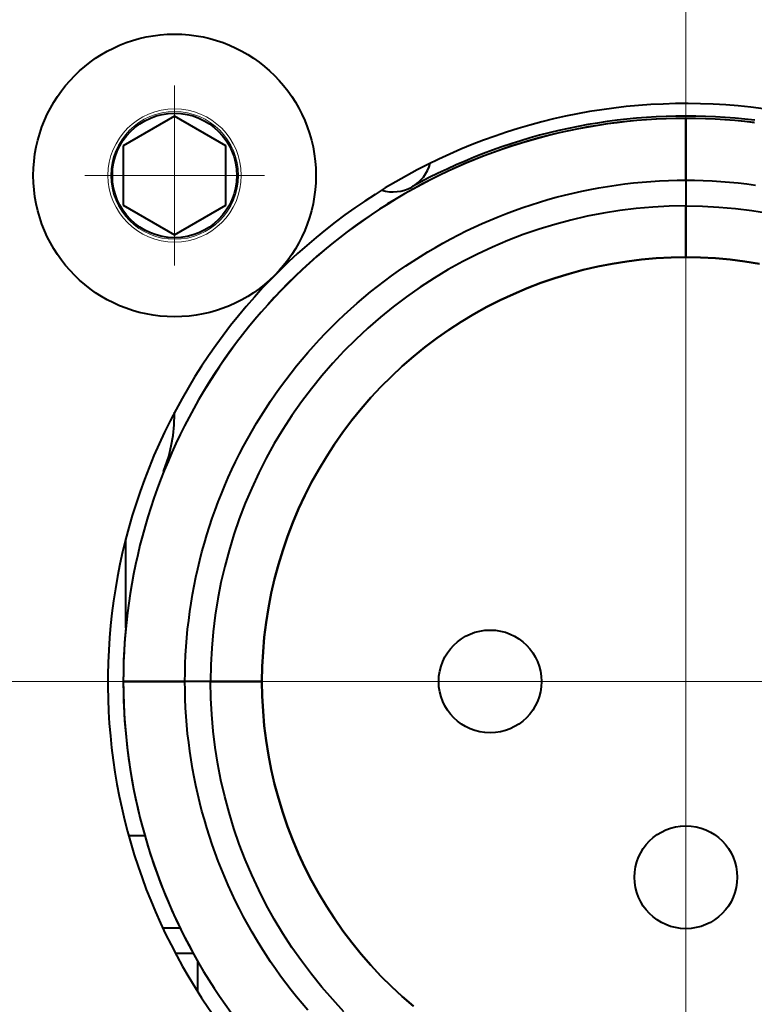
# Model space of a CAD drawing. Header units: millimetres. Extents: x 0 to 420, y -2 to 296.
# Tile 25 of 34: x 177 to 191, y 174 to 194. Entities that reach past the tile are written whole.
import ezdxf
from ezdxf.enums import TextEntityAlignment as Align
from ezdxf.lldxf.tags import DXFTag

# ---------------------------------------------------------------- set-up
doc = ezdxf.new("R2010")
doc.units = ezdxf.units.MM
for name, color, linetype in [('__NAS04_PROGETTI', 7, 'Continuous'), ('Default', 7, 'Continuous'), ('DV1_Predefinito', 7, 'Continuous'), ('ME001036.00.04', 7, 'Continuous'), ('VI000289', 7, 'Continuous')]:
    doc.layers.add(name, color=color, linetype=linetype)
doc.styles.add('SEACAD_Solid_Edge_ISO', font='txt')
doc.styles.add('SEACAD_Solid_Edge_ISOI', font='seisoi.ttf')
tags = doc.linetypes.add('CENTER2', pattern=[28.575, 19.05, -3.175, 3.175, -3.175]).pattern_tags.tags
tags[10:11] = [DXFTag(74, 4), DXFTag(75, 0), DXFTag(340, '0'), DXFTag(46, 0.0), DXFTag(50, 0.0), DXFTag(44, 0.0), DXFTag(45, 0.0)]
tags[8:9] = [DXFTag(74, 4), DXFTag(75, 0), DXFTag(340, '0'), DXFTag(46, 0.0), DXFTag(50, 0.0), DXFTag(44, 0.0), DXFTag(45, 0.0)]
tags[6:7] = [DXFTag(74, 4), DXFTag(75, 0), DXFTag(340, '0'), DXFTag(46, 0.0), DXFTag(50, 0.0), DXFTag(44, 0.0), DXFTag(45, 0.0)]
tags[4:5] = [DXFTag(74, 4), DXFTag(75, 0), DXFTag(340, '0'), DXFTag(46, 0.0), DXFTag(50, 0.0), DXFTag(44, 0.0), DXFTag(45, 0.0)]
doc.dimstyles.new('ISO', dxfattribs={"dimtxt": 3.5, "dimasz": 3.5, "dimexe": 1.75, "dimexo": 0, "dimgap": 0.875, "dimtad": 1, "dimtxsty": 'SEACAD_Solid_Edge_ISO', "dimblk1": '_SE_FILLED', "dimblk2": '_SE_FILLED', "dimsah": 1, "dimcen": 1.75, "dimadec": 1, "dimazin": 0, "dimtfac": 0.5, "dimtdec": 3, "dimtmove": 0, "dimatfit": 3, "dimfxl": 1, "dimarcsym": 0})

# ---------------------------------------------------------------- blocks, each defined once
blk = doc.blocks.new('SE')
at = {"layer": '__NAS04_PROGETTI', "color": 7, "linetype": 'Continuous', "lineweight": 40}
for p, q in [((188.444, 191.554), (188.255, 191.525)), ((188.635, 191.579), (188.444, 191.554)), ((188.639, 191.533), (188.449, 191.508)), ((188.641, 191.531), (188.451, 191.506)), ((188.826, 191.6), (188.635, 191.579)), ((188.829, 191.554), (188.639, 191.533)), ((188.831, 191.553), (188.641, 191.531)), ((189.017, 191.619), (188.826, 191.6)), ((189.019, 191.573), (188.829, 191.554)), ((189.021, 191.571), (188.831, 191.553)), ((189.208, 191.634), (189.017, 191.619)), ((189.209, 191.588), (189.019, 191.573)), ((189.211, 191.586), (189.021, 191.571)), ((189.4, 191.646), (189.208, 191.634)), ((189.4, 191.599), (189.209, 191.588)), ((189.402, 191.598), (189.211, 191.586)), ((189.591, 191.654), (189.4, 191.646)), ((189.591, 191.608), (189.4, 191.599)), ((189.593, 191.606), (189.402, 191.598)), ((189.783, 191.659), (189.591, 191.654)), ((189.782, 191.613), (189.591, 191.608)), ((189.784, 191.611), (189.593, 191.606)), ((189.973, 191.614), (189.782, 191.613)), ((189.975, 191.661), (189.783, 191.659)), ((189.975, 191.613), (189.784, 191.611)), ((190.164, 191.613), (189.973, 191.614)), ((190.167, 191.659), (189.975, 191.661)), ((190.166, 191.611), (189.975, 191.613)), ((189.975, 191.613), (189.975, 190.413)), ((189.975, 190.413), (189.975, 191.613)), ((190.355, 191.608), (190.164, 191.613)), ((190.357, 191.606), (190.166, 191.611)), ((190.359, 191.654), (190.167, 191.659)), ((190.546, 191.599), (190.355, 191.608)), ((190.548, 191.598), (190.357, 191.606)), ((190.551, 191.646), (190.359, 191.654)), ((190.737, 191.588), (190.546, 191.599)), ((190.739, 191.586), (190.548, 191.598)), ((190.742, 191.634), (190.551, 191.646)), ((190.928, 191.573), (190.737, 191.588)), ((190.929, 191.571), (190.739, 191.586)), ((190.934, 191.619), (190.742, 191.634)), ((191.118, 191.554), (190.928, 191.573)), ((191.12, 191.553), (190.929, 191.571)), ((191.125, 191.6), (190.934, 191.619)), ((191.308, 191.533), (191.118, 191.554)), ((191.31, 191.531), (191.12, 191.553)), ((191.315, 191.579), (191.125, 191.6)), ((187.501, 191.379), (187.314, 191.334)), ((187.689, 191.42), (187.501, 191.379)), ((187.697, 191.375), (187.51, 191.334)), ((187.698, 191.373), (187.512, 191.332)), ((187.877, 191.459), (187.689, 191.42)), ((187.884, 191.413), (187.697, 191.375)), ((187.886, 191.411), (187.698, 191.373)), ((188.065, 191.494), (187.877, 191.459)), ((188.072, 191.448), (187.884, 191.413)), ((188.074, 191.446), (187.886, 191.411)), ((188.255, 191.525), (188.065, 191.494)), ((188.26, 191.479), (188.072, 191.448)), ((188.262, 191.478), (188.074, 191.446)), ((188.449, 191.508), (188.26, 191.479)), ((188.451, 191.506), (188.262, 191.478)), ((186.76, 191.18), (186.577, 191.122)), ((186.944, 191.235), (186.76, 191.18)), ((186.955, 191.19), (186.772, 191.136)), ((186.957, 191.188), (186.774, 191.134)), ((187.129, 191.286), (186.944, 191.235)), ((187.139, 191.241), (186.955, 191.19)), ((187.141, 191.24), (186.957, 191.188)), ((187.314, 191.334), (187.129, 191.286)), ((187.324, 191.289), (187.139, 191.241)), ((187.326, 191.287), (187.141, 191.24)), ((187.51, 191.334), (187.324, 191.289)), ((187.512, 191.332), (187.326, 191.287)), ((186.214, 190.997), (186.034, 190.93)), ((186.395, 191.061), (186.214, 190.997)), ((186.408, 191.018), (186.228, 190.954)), ((186.41, 191.016), (186.23, 190.952)), ((186.577, 191.122), (186.395, 191.061)), ((186.59, 191.078), (186.408, 191.018)), ((186.591, 191.077), (186.41, 191.016)), ((186.772, 191.136), (186.59, 191.078)), ((186.774, 191.134), (186.591, 191.077)), ((185.678, 190.786), (185.502, 190.71)), ((185.855, 190.86), (185.678, 190.786)), ((185.871, 190.817), (185.695, 190.744)), ((185.873, 190.815), (185.697, 190.742)), ((186.034, 190.93), (185.855, 190.86)), ((186.049, 190.887), (185.871, 190.817)), ((186.051, 190.885), (185.873, 190.815)), ((186.228, 190.954), (186.049, 190.887)), ((186.23, 190.952), (186.051, 190.885)), ((185.327, 190.63), (185.154, 190.548)), ((185.346, 190.588), (185.173, 190.506)), ((185.347, 190.587), (185.175, 190.504)), ((185.502, 190.71), (185.327, 190.63)), ((185.52, 190.668), (185.346, 190.588)), ((185.521, 190.666), (185.347, 190.587)), ((185.695, 190.744), (185.52, 190.668)), ((185.697, 190.742), (185.521, 190.666)), ((184.982, 190.462), (184.653, 190.287)), ((185.002, 190.421), (184.833, 190.333)), ((185.004, 190.419), (184.834, 190.331)), ((185.154, 190.548), (184.982, 190.462)), ((185.173, 190.506), (185.002, 190.421)), ((185.175, 190.504), (185.004, 190.419)), ((189.125, 190.376), (189.295, 190.389)), ((189.295, 190.389), (189.465, 190.399)), ((189.465, 190.399), (189.635, 190.407)), ((189.635, 190.407), (189.805, 190.411)), ((189.805, 190.411), (189.975, 190.413)), ((189.975, 190.413), (190.145, 190.411)), ((189.975, 190.413), (189.975, 188.913)), ((189.975, 190.413), (189.975, 188.913)), ((190.145, 190.411), (190.315, 190.407)), ((190.315, 190.407), (190.485, 190.399)), ((190.485, 190.399), (190.655, 190.389)), ((190.655, 190.389), (190.825, 190.376)), ((184.665, 190.241), (184.498, 190.147)), ((184.666, 190.24), (184.5, 190.146)), ((184.833, 190.333), (184.665, 190.241)), ((184.834, 190.331), (184.666, 190.24)), ((187.782, 190.163), (187.948, 190.2)), ((187.948, 190.2), (188.115, 190.234)), ((188.115, 190.234), (188.282, 190.265)), ((188.282, 190.265), (188.45, 190.293)), ((188.45, 190.293), (188.618, 190.318)), ((188.618, 190.318), (188.787, 190.34)), ((188.787, 190.34), (188.956, 190.359)), ((188.956, 190.359), (189.125, 190.376)), ((190.825, 190.376), (190.994, 190.359)), ((190.994, 190.359), (191.163, 190.34)), ((191.163, 190.34), (191.332, 190.318)), ((184.334, 190.05), (184.171, 189.95)), ((184.335, 190.049), (184.172, 189.949)), ((184.498, 190.147), (184.334, 190.05)), ((184.5, 190.146), (184.335, 190.049)), ((187.124, 189.987), (187.288, 190.035)), ((187.288, 190.035), (187.452, 190.08)), ((187.452, 190.08), (187.616, 190.123)), ((187.616, 190.123), (187.782, 190.163)), ((184.01, 189.848), (183.85, 189.742)), ((184.011, 189.846), (183.852, 189.741)), ((184.171, 189.95), (184.01, 189.848)), ((184.172, 189.949), (184.011, 189.846)), ((186.481, 189.765), (186.64, 189.825)), ((186.64, 189.825), (186.801, 189.881)), ((186.801, 189.881), (186.962, 189.935)), ((186.962, 189.935), (187.124, 189.987)), ((188.688, 189.823), (188.369, 189.772)), ((189.008, 189.862), (188.688, 189.823)), ((189.33, 189.89), (189.008, 189.862)), ((189.652, 189.907), (189.33, 189.89)), ((189.975, 189.913), (189.652, 189.907)), ((189.975, 188.913), (189.975, 189.913)), ((189.975, 189.913), (190.298, 189.907)), ((189.975, 188.913), (189.975, 189.913)), ((190.298, 189.907), (190.62, 189.89)), ((190.62, 189.89), (190.942, 189.862)), ((190.942, 189.862), (191.262, 189.823)), ((191.262, 189.823), (191.581, 189.772)), ((183.693, 189.634), (183.537, 189.523)), ((183.694, 189.632), (183.539, 189.521)), ((183.85, 189.742), (183.693, 189.634)), ((183.852, 189.741), (183.694, 189.632)), ((186.009, 189.57), (186.165, 189.638)), ((186.165, 189.638), (186.323, 189.703)), ((186.323, 189.703), (186.481, 189.765)), ((187.737, 189.638), (187.425, 189.554)), ((188.052, 189.71), (187.737, 189.638)), ((188.369, 189.772), (188.052, 189.71)), ((183.537, 189.523), (183.383, 189.409)), ((183.539, 189.521), (183.385, 189.408)), ((185.549, 189.35), (185.701, 189.426)), ((185.701, 189.426), (185.855, 189.499)), ((185.855, 189.499), (186.009, 189.57)), ((187.117, 189.46), (186.811, 189.355)), ((187.425, 189.554), (187.117, 189.46)), ((183.232, 189.293), (183.082, 189.174)), ((183.234, 189.291), (183.084, 189.172)), ((183.383, 189.409), (183.232, 189.293)), ((183.385, 189.408), (183.234, 189.291)), ((185.248, 189.19), (185.398, 189.271)), ((185.398, 189.271), (185.549, 189.35)), ((186.51, 189.239), (186.213, 189.113)), ((186.811, 189.355), (186.51, 189.239)), ((182.935, 189.052), (182.789, 188.928)), ((182.937, 189.051), (182.791, 188.927)), ((183.082, 189.174), (182.935, 189.052)), ((183.084, 189.172), (182.937, 189.051)), ((184.953, 189.02), (185.1, 189.106)), ((185.1, 189.106), (185.248, 189.19)), ((186.213, 189.113), (185.92, 188.976)), ((182.789, 188.928), (182.646, 188.802)), ((182.791, 188.927), (182.648, 188.8)), ((182.779, 188.919), (182.781, 188.918)), ((184.665, 188.84), (184.808, 188.931)), ((184.808, 188.931), (184.953, 189.02)), ((185.92, 188.976), (185.633, 188.83)), ((189.113, 188.867), (188.827, 188.832)), ((188.827, 188.832), (189.113, 188.867)), ((189.4, 188.893), (189.113, 188.867)), ((189.113, 188.867), (189.4, 188.893)), ((189.687, 188.908), (189.4, 188.893)), ((189.4, 188.893), (189.687, 188.908)), ((189.975, 188.913), (189.687, 188.908)), ((189.687, 188.908), (189.975, 188.913)), ((189.975, 188.913), (190.263, 188.908)), ((190.263, 188.908), (189.975, 188.913)), ((190.263, 188.908), (190.551, 188.893)), ((190.551, 188.893), (190.263, 188.908)), ((190.551, 188.893), (190.837, 188.867)), ((190.837, 188.867), (190.551, 188.893)), ((190.837, 188.867), (191.123, 188.832)), ((191.123, 188.832), (190.837, 188.867)), ((182.505, 188.673), (182.367, 188.541)), ((182.507, 188.671), (182.369, 188.539)), ((182.646, 188.802), (182.505, 188.673)), ((182.648, 188.8), (182.507, 188.671)), ((184.383, 188.649), (184.523, 188.746)), ((184.523, 188.746), (184.665, 188.84)), ((185.35, 188.673), (185.073, 188.507)), ((185.633, 188.83), (185.35, 188.673)), ((187.979, 188.668), (187.701, 188.593)), ((187.701, 188.593), (187.979, 188.668)), ((188.26, 188.732), (187.979, 188.668)), ((187.979, 188.668), (188.26, 188.732)), ((188.543, 188.787), (188.26, 188.732)), ((188.26, 188.732), (188.543, 188.787)), ((188.827, 188.832), (188.543, 188.787)), ((188.543, 188.787), (188.827, 188.832)), ((191.123, 188.832), (191.408, 188.787)), ((191.408, 188.787), (191.123, 188.832)), ((182.367, 188.541), (182.23, 188.407)), ((182.369, 188.539), (182.232, 188.405)), ((184.107, 188.449), (184.244, 188.551)), ((184.244, 188.551), (184.383, 188.649)), ((185.073, 188.507), (184.803, 188.331)), ((187.426, 188.509), (187.153, 188.415)), ((187.153, 188.415), (187.426, 188.509)), ((187.701, 188.593), (187.426, 188.509)), ((187.426, 188.509), (187.701, 188.593)), ((182.23, 188.407), (182.097, 188.271)), ((182.232, 188.405), (182.098, 188.269)), ((183.839, 188.24), (183.972, 188.346)), ((183.972, 188.346), (184.107, 188.449)), ((184.803, 188.331), (184.538, 188.146)), ((186.885, 188.312), (186.62, 188.199)), ((186.62, 188.199), (186.885, 188.312)), ((187.153, 188.415), (186.885, 188.312)), ((186.885, 188.312), (187.153, 188.415)), ((181.965, 188.132), (181.836, 187.991)), ((181.967, 188.131), (181.838, 187.99)), ((182.097, 188.271), (181.965, 188.132)), ((182.098, 188.269), (181.967, 188.131)), ((183.579, 188.021), (183.708, 188.132)), ((183.708, 188.132), (183.839, 188.24)), ((184.538, 188.146), (184.28, 187.952)), ((186.62, 188.199), (186.359, 188.078)), ((186.359, 188.078), (186.62, 188.199)), ((181.836, 187.991), (181.709, 187.848)), ((181.838, 187.99), (181.711, 187.846)), ((183.326, 187.793), (183.451, 187.908)), ((183.451, 187.908), (183.579, 188.021)), ((184.28, 187.952), (184.029, 187.749)), ((186.102, 187.947), (185.85, 187.807)), ((185.85, 187.807), (186.102, 187.947)), ((186.359, 188.078), (186.102, 187.947)), ((186.102, 187.947), (186.359, 188.078)), ((181.585, 187.703), (181.464, 187.555)), ((181.587, 187.701), (181.465, 187.554)), ((181.709, 187.848), (181.585, 187.703)), ((181.711, 187.846), (181.587, 187.701)), ((181.72, 187.857), (181.719, 187.859)), ((183.202, 187.676), (183.326, 187.793)), ((184.029, 187.749), (183.786, 187.537)), ((185.85, 187.807), (185.603, 187.659)), ((185.603, 187.659), (185.85, 187.807)), ((181.464, 187.555), (181.345, 187.406)), ((181.465, 187.554), (181.346, 187.404)), ((182.962, 187.436), (183.081, 187.557)), ((183.081, 187.557), (183.202, 187.676)), ((183.786, 187.537), (183.55, 187.317)), ((185.603, 187.659), (185.362, 187.502)), ((185.362, 187.502), (185.603, 187.659)), ((181.345, 187.406), (181.228, 187.254)), ((181.346, 187.404), (181.23, 187.253)), ((182.844, 187.312), (182.962, 187.436)), ((183.55, 187.317), (183.321, 187.088)), ((185.126, 187.337), (184.896, 187.164)), ((184.896, 187.164), (185.126, 187.337)), ((185.362, 187.502), (185.126, 187.337)), ((185.126, 187.337), (185.362, 187.502)), ((181.228, 187.254), (181.115, 187.101)), ((181.23, 187.253), (181.116, 187.099)), ((182.617, 187.059), (182.729, 187.187)), ((182.729, 187.187), (182.844, 187.312)), ((184.896, 187.164), (184.672, 186.983)), ((184.672, 186.982), (184.896, 187.164)), ((181.004, 186.945), (180.895, 186.787)), ((181.005, 186.943), (180.897, 186.786)), ((181.115, 187.101), (181.004, 186.945)), ((181.116, 187.099), (181.005, 186.943)), ((182.506, 186.93), (182.617, 187.059)), ((183.321, 187.088), (183.101, 186.852)), ((184.672, 186.983), (184.455, 186.794)), ((184.455, 186.794), (184.672, 186.982)), ((180.895, 186.787), (180.79, 186.628)), ((180.897, 186.786), (180.792, 186.626)), ((182.292, 186.665), (182.398, 186.799)), ((182.398, 186.799), (182.506, 186.93)), ((183.101, 186.852), (182.889, 186.608)), ((184.455, 186.794), (184.244, 186.597)), ((184.244, 186.597), (184.455, 186.794)), ((180.79, 186.628), (180.687, 186.467)), ((180.792, 186.626), (180.689, 186.465)), ((182.188, 186.53), (182.292, 186.665)), ((182.889, 186.608), (182.686, 186.357)), ((184.244, 186.597), (184.041, 186.394)), ((184.041, 186.394), (184.244, 186.597)), ((180.687, 186.467), (180.587, 186.304)), ((180.689, 186.465), (180.589, 186.302)), ((181.988, 186.255), (182.087, 186.394)), ((182.087, 186.394), (182.188, 186.53)), ((184.041, 186.394), (183.844, 186.183)), ((183.844, 186.183), (184.041, 186.394)), ((180.587, 186.304), (180.49, 186.139)), ((180.589, 186.302), (180.492, 186.138)), ((181.892, 186.115), (181.988, 186.255)), ((182.686, 186.357), (182.492, 186.1)), ((183.844, 186.183), (183.655, 185.966)), ((183.655, 185.966), (183.844, 186.183)), ((180.49, 186.139), (180.396, 185.973)), ((180.492, 186.138), (180.398, 185.971)), ((181.798, 185.973), (181.892, 186.115)), ((182.492, 186.1), (182.307, 185.835)), ((180.018, 185.657), (180.025, 185.866)), ((180.025, 185.866), (180.024, 185.9)), ((180.305, 185.805), (180.217, 185.635)), ((180.307, 185.803), (180.219, 185.634)), ((180.396, 185.973), (180.305, 185.805)), ((180.398, 185.971), (180.307, 185.803)), ((181.618, 185.684), (181.707, 185.829)), ((181.707, 185.829), (181.798, 185.973)), ((182.307, 185.835), (182.131, 185.564)), ((183.655, 185.966), (183.474, 185.742)), ((183.474, 185.742), (183.655, 185.966)), ((179.996, 185.449), (180.018, 185.657)), ((180.217, 185.635), (180.132, 185.464)), ((180.219, 185.634), (180.133, 185.463)), ((181.531, 185.538), (181.618, 185.684)), ((183.474, 185.742), (183.301, 185.512)), ((183.301, 185.512), (183.474, 185.742)), ((179.96, 185.243), (179.996, 185.449)), ((180.132, 185.464), (180.049, 185.292)), ((180.133, 185.463), (180.051, 185.29)), ((181.448, 185.39), (181.531, 185.538)), ((182.131, 185.564), (181.964, 185.288)), ((183.301, 185.512), (183.136, 185.276)), ((183.136, 185.276), (183.301, 185.512)), ((179.909, 185.04), (179.96, 185.243)), ((180.049, 185.292), (179.97, 185.118)), ((180.051, 185.29), (179.972, 185.116)), ((181.288, 185.089), (181.366, 185.24)), ((181.366, 185.24), (181.448, 185.39)), ((181.964, 185.288), (181.808, 185.005)), ((183.136, 185.276), (182.979, 185.034)), ((182.979, 185.034), (183.136, 185.276)), ((179.97, 185.118), (179.81, 184.748)), ((179.81, 184.748), (179.909, 185.04)), ((179.972, 185.116), (179.896, 184.941)), ((181.212, 184.937), (181.288, 185.089)), ((182.979, 185.034), (182.83, 184.788)), ((182.83, 184.788), (182.979, 185.034)), ((179.896, 184.941), (179.822, 184.765)), ((181.139, 184.783), (181.212, 184.937)), ((181.808, 185.005), (181.661, 184.718)), ((179.822, 184.765), (179.752, 184.587)), ((181.068, 184.628), (181.139, 184.783)), ((181.661, 184.718), (181.525, 184.425)), ((182.83, 184.788), (182.691, 184.536)), ((182.691, 184.536), (182.83, 184.788)), ((179.752, 184.587), (179.685, 184.408)), ((180.935, 184.315), (181, 184.472)), ((181, 184.472), (181.068, 184.628)), ((182.691, 184.536), (182.56, 184.279)), ((182.56, 184.279), (182.691, 184.536)), ((179.685, 184.408), (179.622, 184.228)), ((180.873, 184.157), (180.935, 184.315)), ((181.525, 184.425), (181.399, 184.128)), ((182.56, 184.279), (182.438, 184.018)), ((182.438, 184.018), (182.56, 184.279)), ((179.622, 184.228), (179.561, 184.046)), ((180.813, 183.997), (180.873, 184.157)), ((181.399, 184.128), (181.283, 183.826)), ((179.561, 184.046), (179.504, 183.864)), ((180.756, 183.837), (180.813, 183.997)), ((182.438, 184.018), (182.326, 183.753)), ((182.326, 183.753), (182.438, 184.018)), ((179.449, 183.681), (179.398, 183.497)), ((179.504, 183.864), (179.449, 183.681)), ((180.702, 183.676), (180.756, 183.837)), ((181.283, 183.826), (181.178, 183.521)), ((182.326, 183.753), (182.223, 183.484)), ((182.223, 183.484), (182.326, 183.753)), ((179.398, 183.497), (179.35, 183.312)), ((180.603, 183.35), (180.651, 183.513)), ((180.651, 183.513), (180.702, 183.676)), ((181.178, 183.521), (181.083, 183.212)), ((179.075, 181.704), (179.075, 183.436)), ((179.35, 183.312), (179.306, 183.126)), ((180.557, 183.186), (180.603, 183.35)), ((182.223, 183.484), (182.129, 183.212)), ((182.129, 183.212), (182.223, 183.484)), ((179.306, 183.126), (179.264, 182.939)), ((180.515, 183.021), (180.557, 183.186)), ((181.083, 183.212), (181, 182.9)), ((182.129, 183.212), (182.045, 182.937)), ((182.045, 182.937), (182.129, 183.212)), ((179.264, 182.939), (179.226, 182.752)), ((180.475, 182.856), (180.515, 183.021)), ((182.045, 182.937), (181.97, 182.658)), ((181.97, 182.658), (182.045, 182.937)), ((179.226, 182.752), (179.191, 182.564)), ((180.438, 182.69), (180.475, 182.856)), ((181, 182.9), (180.927, 182.586)), ((179.191, 182.564), (179.16, 182.376)), ((180.404, 182.523), (180.438, 182.69)), ((180.927, 182.586), (180.866, 182.269)), ((181.97, 182.658), (181.905, 182.378)), ((181.905, 182.378), (181.97, 182.658)), ((179.16, 182.376), (179.132, 182.187)), ((180.345, 182.188), (180.373, 182.356)), ((180.373, 182.356), (180.404, 182.523)), ((181.905, 182.378), (181.85, 182.095)), ((181.85, 182.095), (181.905, 182.378)), ((179.132, 182.187), (179.107, 181.997)), ((180.32, 182.02), (180.345, 182.188)), ((180.866, 182.269), (180.815, 181.95)), ((179.107, 181.997), (179.085, 181.807)), ((180.298, 181.851), (180.32, 182.02)), ((181.85, 182.095), (181.805, 181.811)), ((181.805, 181.811), (181.85, 182.095)), ((179.085, 181.807), (179.067, 181.617)), ((180.278, 181.682), (180.298, 181.851)), ((180.815, 181.95), (180.776, 181.63)), ((181.805, 181.811), (181.77, 181.525)), ((181.77, 181.525), (181.805, 181.811)), ((179.067, 181.617), (179.052, 181.426)), ((180.262, 181.512), (180.278, 181.682)), ((180.776, 181.63), (180.748, 181.308)), ((179.052, 181.426), (179.04, 181.236)), ((180.249, 181.343), (180.262, 181.512)), ((181.77, 181.525), (181.745, 181.238)), ((181.745, 181.238), (181.77, 181.525)), ((179.04, 181.236), (179.032, 181.045)), ((180.238, 181.173), (180.249, 181.343)), ((180.748, 181.308), (180.731, 180.985)), ((181.745, 181.238), (181.73, 180.951)), ((181.73, 180.951), (181.745, 181.238)), ((179.032, 181.045), (179.027, 180.854)), ((180.227, 180.833), (180.231, 181.003)), ((180.231, 181.003), (180.238, 181.173)), ((179.027, 180.854), (179.025, 180.663)), ((180.225, 180.663), (180.227, 180.833)), ((180.731, 180.985), (180.725, 180.663)), ((181.73, 180.951), (181.725, 180.663)), ((181.725, 180.663), (181.73, 180.951)), ((179.025, 180.663), (179.027, 180.472)), ((180.225, 180.663), (179.025, 180.663)), ((179.025, 180.663), (180.225, 180.663)), ((180.227, 180.492), (180.225, 180.663)), ((181.725, 180.663), (180.225, 180.663)), ((181.725, 180.663), (180.225, 180.663)), ((180.725, 180.663), (181.725, 180.663)), ((180.731, 180.34), (180.725, 180.663)), ((180.725, 180.663), (181.725, 180.663)), ((181.73, 180.375), (181.725, 180.663)), ((181.725, 180.663), (181.73, 180.375)), ((179.027, 180.472), (179.032, 180.281)), ((180.231, 180.322), (180.227, 180.492)), ((179.032, 180.281), (179.04, 180.09)), ((180.238, 180.152), (180.231, 180.322)), ((180.748, 180.017), (180.731, 180.34)), ((181.745, 180.087), (181.73, 180.375)), ((181.73, 180.375), (181.745, 180.087)), ((179.04, 180.09), (179.052, 179.899)), ((180.249, 179.983), (180.238, 180.152)), ((181.77, 179.8), (181.745, 180.087)), ((181.745, 180.087), (181.77, 179.8)), ((179.052, 179.899), (179.067, 179.708)), ((180.262, 179.813), (180.249, 179.983)), ((180.776, 179.696), (180.748, 180.017)), ((179.067, 179.708), (179.085, 179.518)), ((180.278, 179.644), (180.262, 179.813)), ((180.815, 179.375), (180.776, 179.696)), ((181.805, 179.514), (181.77, 179.8)), ((181.77, 179.8), (181.805, 179.514)), ((179.085, 179.518), (179.107, 179.328)), ((180.298, 179.474), (180.278, 179.644)), ((180.32, 179.306), (180.298, 179.474)), ((181.85, 179.23), (181.805, 179.514)), ((181.805, 179.514), (181.85, 179.23)), ((179.107, 179.328), (179.132, 179.139)), ((180.345, 179.137), (180.32, 179.306)), ((180.866, 179.056), (180.815, 179.375)), ((179.132, 179.139), (179.16, 178.95)), ((180.373, 178.97), (180.345, 179.137)), ((181.905, 178.947), (181.85, 179.23)), ((181.85, 179.23), (181.905, 178.947)), ((179.16, 178.95), (179.191, 178.761)), ((180.404, 178.802), (180.373, 178.97)), ((180.927, 178.739), (180.866, 179.056)), ((181.97, 178.667), (181.905, 178.947)), ((181.905, 178.947), (181.97, 178.667)), ((179.191, 178.761), (179.226, 178.573)), ((180.438, 178.636), (180.404, 178.802)), ((181, 178.425), (180.927, 178.739)), ((179.226, 178.573), (179.264, 178.386)), ((180.475, 178.469), (180.438, 178.636)), ((182.045, 178.389), (181.97, 178.667)), ((181.97, 178.667), (182.045, 178.389)), ((179.264, 178.386), (179.306, 178.199)), ((180.515, 178.304), (180.475, 178.469)), ((181.083, 178.113), (181, 178.425)), ((182.129, 178.113), (182.045, 178.389)), ((182.045, 178.389), (182.129, 178.113)), ((179.306, 178.199), (179.35, 178.014)), ((180.557, 178.139), (180.515, 178.304)), ((180.603, 177.975), (180.557, 178.139)), ((179.35, 178.014), (179.398, 177.829)), ((180.651, 177.812), (180.603, 177.975)), ((181.178, 177.804), (181.083, 178.113)), ((182.223, 177.841), (182.129, 178.113)), ((182.129, 178.113), (182.223, 177.841)), ((179.398, 177.829), (179.449, 177.644)), ((180.702, 177.65), (180.651, 177.812)), ((181.283, 177.499), (181.178, 177.804)), ((182.326, 177.572), (182.223, 177.841)), ((182.223, 177.841), (182.326, 177.572)), ((179.13, 177.663), (179.444, 177.663)), ((179.449, 177.644), (179.504, 177.461)), ((180.756, 177.488), (180.702, 177.65)), ((182.438, 177.307), (182.326, 177.572)), ((182.326, 177.572), (182.438, 177.307)), ((179.504, 177.461), (179.561, 177.279)), ((180.813, 177.328), (180.756, 177.488)), ((181.399, 177.198), (181.283, 177.499)), ((179.561, 177.279), (179.622, 177.098)), ((180.873, 177.169), (180.813, 177.328)), ((180.935, 177.01), (180.873, 177.169)), ((181.525, 176.9), (181.399, 177.198)), ((182.56, 177.046), (182.438, 177.307)), ((182.438, 177.307), (182.56, 177.046)), ((179.622, 177.098), (179.685, 176.918)), ((181, 176.853), (180.935, 177.01)), ((182.691, 176.79), (182.56, 177.046)), ((182.56, 177.046), (182.691, 176.789)), ((179.685, 176.918), (179.752, 176.739)), ((181.068, 176.697), (181, 176.853)), ((181.661, 176.608), (181.525, 176.9)), ((182.83, 176.538), (182.691, 176.79)), ((182.691, 176.789), (182.83, 176.538)), ((179.752, 176.739), (179.822, 176.561)), ((181.139, 176.542), (181.068, 176.697)), ((181.808, 176.32), (181.661, 176.608)), ((179.822, 176.561), (179.896, 176.384)), ((181.212, 176.389), (181.139, 176.542)), ((182.979, 176.291), (182.83, 176.538)), ((182.83, 176.538), (182.979, 176.291)), ((179.896, 176.384), (179.972, 176.209)), ((179.972, 176.209), (180.051, 176.035)), ((181.288, 176.236), (181.212, 176.389)), ((181.366, 176.085), (181.288, 176.236)), ((181.964, 176.038), (181.808, 176.32)), ((183.136, 176.049), (182.979, 176.291)), ((182.979, 176.291), (183.136, 176.049)), ((180.051, 176.035), (180.133, 175.862)), ((181.448, 175.936), (181.366, 176.085)), ((182.131, 175.761), (181.964, 176.038)), ((183.301, 175.813), (183.136, 176.049)), ((183.136, 176.049), (183.301, 175.813)), ((180.133, 175.863), (179.796, 175.863)), ((180.133, 175.862), (180.219, 175.691)), ((181.531, 175.788), (181.448, 175.936)), ((180.219, 175.691), (180.307, 175.522)), ((181.618, 175.641), (181.531, 175.788)), ((181.707, 175.496), (181.618, 175.641)), ((182.307, 175.49), (182.131, 175.761)), ((183.474, 175.583), (183.301, 175.813)), ((183.301, 175.813), (183.474, 175.583)), ((180.307, 175.522), (180.398, 175.354)), ((181.798, 175.352), (181.707, 175.496)), ((182.492, 175.226), (182.307, 175.49)), ((183.655, 175.36), (183.474, 175.583)), ((183.474, 175.583), (183.655, 175.36)), ((180.039, 175.377), (180.386, 175.377)), ((180.398, 175.354), (180.492, 175.188)), ((181.892, 175.211), (181.798, 175.352)), ((183.844, 175.142), (183.655, 175.36)), ((183.655, 175.36), (183.844, 175.142)), ((180.477, 174.623), (180.477, 175.215)), ((180.492, 175.188), (180.589, 175.023)), ((181.988, 175.07), (181.892, 175.211)), ((182.087, 174.932), (181.988, 175.07)), ((182.686, 174.968), (182.492, 175.226)), ((184.041, 174.932), (183.844, 175.142)), ((183.844, 175.142), (184.041, 174.932)), ((180.589, 175.023), (180.689, 174.86)), ((182.188, 174.795), (182.087, 174.932)), ((182.889, 174.717), (182.686, 174.968)), ((184.244, 174.728), (184.041, 174.932)), ((184.041, 174.932), (184.244, 174.728)), ((180.689, 174.86), (180.792, 174.699)), ((180.792, 174.699), (180.897, 174.539)), ((182.292, 174.66), (182.188, 174.795)), ((183.101, 174.473), (182.889, 174.717)), ((184.455, 174.532), (184.244, 174.728)), ((184.244, 174.728), (184.455, 174.532)), ((180.897, 174.539), (181.005, 174.382)), ((182.398, 174.527), (182.292, 174.66)), ((182.506, 174.395), (182.398, 174.527)), ((184.672, 174.343), (184.455, 174.532)), ((184.455, 174.532), (184.672, 174.343)), ((181.005, 174.382), (181.116, 174.226)), ((182.617, 174.266), (182.506, 174.395)), ((183.321, 174.237), (183.101, 174.473))]:
    blk.add_line(p, q, dxfattribs=at)
for centre in [(186.165, 180.663), (186.165, 180.663), (189.975, 176.853), (189.975, 176.853)]:
    blk.add_circle(centre, 1, dxfattribs=at)
for centre, radius, start, end in [((184.276, 190.936), 0.75, 252.8823, 345.1039), ((189.975, 180.663), 10.95, 174.5243, 210.0673)]:
    blk.add_arc(centre, radius, start, end, dxfattribs=at)
at = {"layer": 'DV1_Predefinito', "color": 7, "linetype": 'CENTER2', "lineweight": 9}
for p, q in [((189.975, 201.201), (189.975, 167.002)), ((102.546, 180.663), (239.286, 180.663))]:
    blk.add_line(p, q, dxfattribs=at)
at = {"layer": 'DV1_Predefinito', "color": 7, "linetype": 'CENTER2', "lineweight": 18}
for p, q in [((180.024, 192.255), (180.024, 188.755)), ((181.774, 190.505), (178.274, 190.505))]:
    blk.add_line(p, q, dxfattribs=at)
at = {"layer": 'ME001036.00.04', "color": 7, "linetype": 'Continuous', "lineweight": 40}
blk.add_arc((189.975, 180.652), 11.25, 0, 313.9061, dxfattribs=at)
at = {"layer": 'VI000289', "color": 7, "linetype": 'Continuous', "lineweight": 40}
for p, q in [((180.024, 191.659), (179.025, 191.082)), ((181.024, 191.082), (180.025, 191.659)), ((179.024, 191.082), (179.024, 189.928)), ((181.024, 189.928), (181.024, 191.082)), ((179.025, 189.927), (180.024, 189.35)), ((180.025, 189.35), (181.024, 189.927))]:
    blk.add_line(p, q, dxfattribs=at)
for radius in [2.75, 1.212]:
    blk.add_circle((180.024, 190.505), radius, dxfattribs=at)
at = {"layer": 'VI000289', "color": 7, "linetype": 'Continuous', "lineweight": 13}
for radius in [1.297, 1.242]:
    blk.add_circle((180.024, 190.505), radius, dxfattribs=at)
at = {"layer": 'VI000289', "color": 7, "linetype": 'Continuous', "lineweight": 40}
for start, end in [(89.9848, 90.0152), (149.9848, 150.0152), (29.9848, 30.0152), (209.9848, 210.0152), (329.9848, 330.0152), (269.9848, 270.0152)]:
    blk.add_arc((180.024, 190.505), 1.155, start, end, dxfattribs=at)
blk = doc.blocks.new('DMBLK14')
at = {"layer": 'Default', "linetype": 'Continuous', "lineweight": 18}
for points in [[(67.689, 236.652), (68.855, 236.652), (68.272, 240.152)], [(67.689, 165.652), (68.272, 162.152), (68.855, 165.652)]]:
    blk.add_hatch(color=7, dxfattribs=at).paths.add_polyline_path(points)
at = {"layer": 'Default', "color": 7, "linetype": 'Continuous', "lineweight": 18}
for p, q in [((231.475, 240.152), (66.522, 240.152)), ((68.272, 240.152), (68.272, 162.152)), ((231.475, 162.152), (66.522, 162.152))]:
    blk.add_line(p, q, dxfattribs=at)
at = {"layer": 'Default', "color": 7, "linetype": 'Continuous', "lineweight": 18, "style": 'SEACAD_Solid_Edge_ISOI'}
blk.add_text('78', height=3.5, rotation=90, dxfattribs=at).set_placement((63.897, 198.925), align=Align.TOP_LEFT)
blk = doc.blocks.new('_SE_FILLED')
at = {"color": 0}
blk.add_line((0, 0), (-1, 0), dxfattribs=at)
blk.add_solid([(0, 0), (-1, -0.1665), (-1, 0.1665), (0, 0)], dxfattribs=at)

msp = doc.modelspace()

# ---------------------------------------------------------------- block references
at = {"layer": 'Default'}
msp.add_blockref('SE', (0, 0), dxfattribs=at)

# ---------------------------------------------------------------- dimensions: what is measured, and where the dimension line sits
at = {"layer": 'Default', "color": 7, "linetype": 'Continuous', "lineweight": 18}
dim = msp.add_linear_dim(base=(68.272, 240.152), p1=(231.475, 240.152), p2=(231.475, 162.152), angle=270, text='\\A1;<>', dimstyle='ISO', dxfattribs=at)
dim.commit()
dim.dimension.update_dxf_attribs({"geometry": 'DMBLK14', "text_midpoint": (68.272, 201.152), "dimtype": 161})

doc.saveas('drawing.dxf')
